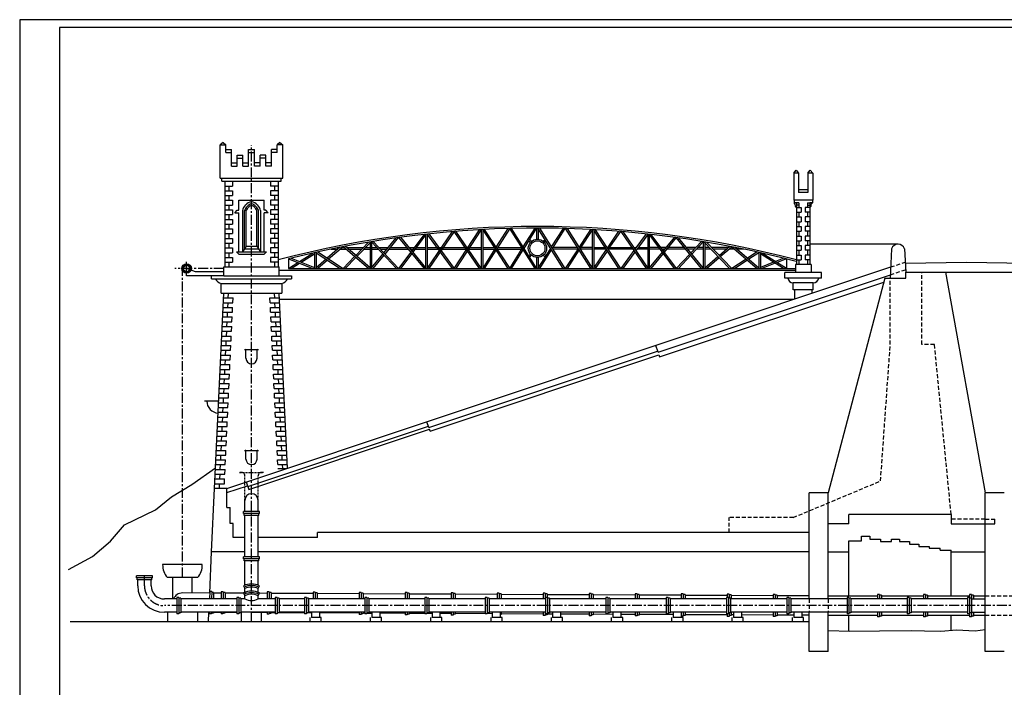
# Paper-space layout 'Ansicht 3' of a CAD drawing. Extents: x 1 to 126713, y 1 to 84101.
# Tile 2 of 3: x 1 to 62063, y 42051 to 84101. Entities that reach past the tile are written whole.
import ezdxf

# ---------------------------------------------------------------- set-up
doc = ezdxf.new("R2010")
doc.units = 0
doc.header["$LTSCALE"] = 500
for name, pattern in [('MITTE', [2, 1.25, -0.25, 0.25, -0.25]), ('VERDECKT', [0.375, 0.25, -0.125]), ('VERDECKTX2', [0.75, 0.5, -0.25])]:
    doc.linetypes.add(name, pattern=pattern)
for name, color, linetype in [('MI25', 7, 'MITTE'), ('RAHMENA', 7, 'CONTINUOUS'), ('RAHMENI', 4, 'CONTINUOUS'), ('VE25', 7, 'VERDECKTX2'), ('VE25K', 8, 'VERDECKT'), ('VE50', 1, 'VERDECKTX2'), ('VO25', 7, 'CONTINUOUS'), ('VO35', 2, 'CONTINUOUS'), ('VO50', 1, 'CONTINUOUS')]:
    doc.layers.add(name, color=color, linetype=linetype)

psp = doc.layouts.new('Ansicht 3')

# ---------------------------------------------------------------- linework, layer by layer
at = {"layer": 'MI25'}
for p, q in [((14613, 46176), (14613, 76193)), ((12873, 68426), (9787, 68426)), ((10263, 48976), (10263, 68276)), ((10523, 68426), (10523, 68840)), ((48838, 67076), (48838, 66501)), ((49938, 67076), (49938, 66868)), ((7863, 48452), (7863, 49076)), ((112221, 47195), (9120, 47195)), ((18413, 46456), (18413, 46776)), ((18913, 46456), (18913, 46776)), ((22213, 46456), (22213, 46776)), ((22713, 46456), (22713, 46776)), ((26013, 46456), (26013, 46776)), ((26513, 46456), (26513, 46776)), ((29813, 46456), (29813, 46776)), ((30313, 46456), (30313, 46776)), ((33613, 46456), (33613, 46776)), ((34113, 46456), (34113, 46776)), ((37413, 46456), (37413, 46776)), ((37913, 46456), (37913, 46776)), ((41213, 46456), (41213, 46776)), ((41713, 46456), (41713, 46776)), ((45013, 46456), (45013, 46776)), ((45513, 46456), (45513, 46776)), ((48813, 46456), (48813, 46776)), ((49313, 46456), (49313, 46776)), ((18313, 46176), (18313, 46456)), ((19013, 46456), (18313, 46456)), ((19013, 46176), (19013, 46456)), ((22813, 46456), (22113, 46456)), ((22113, 46176), (22113, 46456)), ((22813, 46176), (22813, 46456)), ((26613, 46456), (25913, 46456)), ((25913, 46176), (25913, 46456)), ((26613, 46176), (26613, 46456)), ((29713, 46176), (29713, 46456)), ((30413, 46456), (29713, 46456)), ((30413, 46176), (30413, 46456)), ((34213, 46456), (33513, 46456)), ((33513, 46176), (33513, 46456)), ((34213, 46176), (34213, 46456)), ((37313, 46176), (37313, 46456)), ((38013, 46456), (37313, 46456)), ((38013, 46176), (38013, 46456)), ((41813, 46456), (41113, 46456)), ((41113, 46176), (41113, 46456)), ((41813, 46176), (41813, 46456)), ((45613, 46456), (44913, 46456)), ((44913, 46176), (44913, 46456)), ((45613, 46176), (45613, 46456)), ((49413, 46456), (48713, 46456)), ((48713, 46176), (48713, 46456)), ((49413, 46176), (49413, 46456))]:
    psp.add_line(p, q, dxfattribs=at)
psp.add_arc((9120, 48452), 1257, 180, 270, dxfattribs=at)
at = {"layer": 'RAHMENA'}
for p, q in [((126713, 84101), (1, 84101)), ((1, 84101), (1, 1))]:
    psp.add_line(p, q, dxfattribs=at)
at = {"layer": 'RAHMENI'}
for p, q in [((126213, 83601), (2501, 83601)), ((2501, 83601), (2501, 501))]:
    psp.add_line(p, q, dxfattribs=at)
at = {"layer": 'VE25'}
for p, q in [((54886, 68036), (55841, 68354)), ((54909, 68525), (55813, 68826)), ((54876, 63645), (54876, 67820)), ((56863, 63645), (56863, 68195)), ((54263, 55045), (54876, 63645)), ((57663, 63645), (56863, 63645)), ((58713, 52945), (57663, 63645)), ((48763, 52745), (54263, 55045)), ((48763, 52745), (44713, 52745)), ((44713, 51795), (44713, 52745)), ((60863, 52645), (58713, 52645)), ((60863, 47805), (89221, 47805)), ((49763, 47614), (49763, 46776)), ((50963, 47614), (50963, 46776)), ((60863, 46586), (89221, 46586))]:
    psp.add_line(p, q, dxfattribs=at)
at = {"layer": 'VE25K'}
for p, q in [((13994, 55576), (13863, 55576)), ((13863, 55576), (15363, 55576)), ((14194, 53826), (14194, 55376)), ((15032, 53826), (15032, 55376)), ((15363, 55576), (15232, 55576))]:
    psp.add_line(p, q, dxfattribs=at)
for centre, start, end in [((13994, 55376), 0, 90), ((15232, 55376), 90, 180)]:
    psp.add_arc(centre, 200, start, end, dxfattribs=at)
at = {"layer": 'VE50'}
psp.add_line((60863, 52645), (61463, 52645), dxfattribs=at)
at = {"layer": 'VO25'}
for p, q in [((12818, 76376), (12638, 76226)), ((12818, 76376), (12997, 76226)), ((16408, 76376), (16229, 76226)), ((16408, 76376), (16588, 76226)), ((12638, 76226), (12997, 76226)), ((12638, 74126), (12638, 76226)), ((12997, 75726), (12997, 76226)), ((12997, 75926), (13356, 75926)), ((12997, 75726), (13356, 75726)), ((13356, 74876), (13356, 75926)), ((14433, 75926), (14793, 75926)), ((14433, 74876), (14433, 75926)), ((14433, 75726), (14793, 75726)), ((14793, 74876), (14793, 75926)), ((16229, 75926), (15870, 75926)), ((15870, 74876), (15870, 75926)), ((16229, 75726), (15870, 75726)), ((16229, 75726), (16229, 76226)), ((16588, 76226), (16229, 76226)), ((16588, 74126), (16588, 76226)), ((13715, 74876), (13715, 75576)), ((13715, 75576), (14074, 75576)), ((13715, 75376), (14074, 75376)), ((14074, 74876), (14074, 75576)), ((15511, 75576), (15152, 75576)), ((15152, 74876), (15152, 75576)), ((15511, 75376), (15152, 75376)), ((15511, 74876), (15511, 75576)), ((13356, 75076), (13715, 75076)), ((13356, 74876), (13715, 74876)), ((14074, 75076), (14433, 75076)), ((14074, 74876), (14433, 74876)), ((15152, 75076), (14793, 75076)), ((15152, 74876), (14793, 74876)), ((15870, 75076), (15511, 75076)), ((15870, 74876), (15511, 74876)), ((48788, 74426), (48941, 74626)), ((48941, 74626), (49093, 74426)), ((49683, 74426), (49836, 74626)), ((49836, 74626), (49988, 74426)), ((12638, 74126), (16588, 74126)), ((12738, 73926), (12738, 74126)), ((12738, 73926), (16488, 73926)), ((12924, 73926), (12924, 68526)), ((13424, 73926), (13424, 73626)), ((15802, 73926), (15802, 73626)), ((16302, 73926), (16302, 68526)), ((16488, 73926), (16488, 74126)), ((48788, 74426), (48788, 72726)), ((49093, 74426), (48788, 74426)), ((49093, 74426), (49093, 73226)), ((49988, 74426), (49683, 74426)), ((49683, 74426), (49683, 73226)), ((49988, 74426), (49988, 72726)), ((12924, 73626), (13424, 73626)), ((12924, 73326), (13424, 73326)), ((13174, 73626), (13174, 73326)), ((13424, 73326), (13424, 73026)), ((16302, 73626), (15802, 73626)), ((16302, 73326), (15802, 73326)), ((15802, 73326), (15802, 73026)), ((16052, 73626), (16052, 73326)), ((49683, 73376), (49093, 73376)), ((12924, 73026), (13424, 73026)), ((12924, 73026), (13424, 73026)), ((12924, 72726), (13424, 72726)), ((13174, 73026), (13174, 72726)), ((13424, 72726), (13424, 72426)), ((13813, 72726), (15413, 72726)), ((13813, 72101), (13813, 72726)), ((15413, 72101), (15413, 72726)), ((16302, 73026), (15802, 73026)), ((16302, 73026), (15802, 73026)), ((16302, 72726), (15802, 72726)), ((15802, 72726), (15802, 72426)), ((16052, 73026), (16052, 72726)), ((49988, 72726), (48788, 72726)), ((48813, 72726), (48813, 72576)), ((49683, 73226), (49093, 73226)), ((49963, 72726), (49963, 72576)), ((12924, 72426), (13424, 72426)), ((12924, 72126), (13424, 72126)), ((13174, 72426), (13174, 72126)), ((13424, 72126), (13424, 71826)), ((13563, 71926), (13713, 72101)), ((13713, 72101), (13813, 72101)), ((14038, 72076), (14038, 69476)), ((14174, 69676), (14174, 72076)), ((14276, 69826), (14276, 72076)), ((14951, 69826), (14951, 72076)), ((15052, 69676), (15052, 72076)), ((15188, 72076), (15188, 69476)), ((15513, 72101), (15413, 72101)), ((15663, 71926), (15513, 72101)), ((16302, 72426), (15802, 72426)), ((16302, 72126), (15802, 72126)), ((15802, 72126), (15802, 71826)), ((16052, 72426), (16052, 72126)), ((48969, 72576), (48813, 72576)), ((48885, 72483), (48813, 72576)), ((48899, 72359), (48885, 72483)), ((48969, 72276), (48899, 72359)), ((48969, 72576), (48969, 68676)), ((49119, 72576), (48969, 72576)), ((49119, 72426), (48969, 72426)), ((48969, 72276), (49269, 72276)), ((49119, 72576), (49119, 72276)), ((49269, 72276), (49269, 71976)), ((49807, 72276), (49507, 72276)), ((49507, 72276), (49507, 71976)), ((49657, 72576), (49657, 72276)), ((49657, 72576), (49807, 72576)), ((49657, 72426), (49807, 72426)), ((49807, 72576), (49807, 68676)), ((49963, 72576), (49807, 72576)), ((49810, 72276), (49880, 72359)), ((49880, 72359), (49894, 72483)), ((49894, 72483), (49966, 72576)), ((12924, 71826), (13424, 71826)), ((12924, 71526), (13424, 71526)), ((13174, 71826), (13174, 71526)), ((13424, 71526), (13424, 71226)), ((13563, 71926), (13813, 71926)), ((13813, 69476), (13813, 71926)), ((15413, 69476), (15413, 71926)), ((15663, 71926), (15413, 71926)), ((16302, 71826), (15802, 71826)), ((16302, 71526), (15802, 71526)), ((15802, 71526), (15802, 71226)), ((16052, 71826), (16052, 71526)), ((48969, 71976), (49269, 71976)), ((48969, 71676), (49269, 71676)), ((48969, 71376), (49269, 71376)), ((49119, 71976), (49119, 71676)), ((49119, 71376), (49119, 71076)), ((49269, 71676), (49269, 71376)), ((49807, 71976), (49507, 71976)), ((49507, 71676), (49507, 71376)), ((49807, 71676), (49507, 71676)), ((49807, 71376), (49507, 71376)), ((49657, 71976), (49657, 71676)), ((49657, 71376), (49657, 71076)), ((12924, 71226), (13424, 71226)), ((12924, 70926), (13424, 70926)), ((13174, 71226), (13174, 70926)), ((13424, 70926), (13424, 70626)), ((16302, 71226), (15802, 71226)), ((16302, 70926), (15802, 70926)), ((15802, 70926), (15802, 70626)), ((16052, 71226), (16052, 70926)), ((27257, 70751), (25686, 68457)), ((27386, 70762), (25786, 68426)), ((27386, 68426), (28986, 70873)), ((28986, 68426), (27386, 70762)), ((29086, 68457), (27500, 70771)), ((27505, 68426), (29086, 70843)), ((29086, 70878), (29086, 68426)), ((29186, 70884), (29186, 68426)), ((29186, 70859), (30766, 68426)), ((29286, 70889), (30886, 68426)), ((30765, 70949), (30015, 69765)), ((30886, 70952), (30075, 69673)), ((32486, 68426), (30886, 70952)), ((32586, 68455), (31002, 70955)), ((31741, 69789), (32486, 70976)), ((31800, 69695), (32586, 70947)), ((32586, 70976), (32586, 70274)), ((34267, 68426), (32667, 70976)), ((32686, 70976), (32686, 70274)), ((34386, 68426), (32786, 70976)), ((33530, 69789), (34269, 70955)), ((33589, 69695), (34386, 70952)), ((34386, 70952), (35986, 68426)), ((34506, 70949), (36086, 68455)), ((35986, 70889), (35256, 69765)), ((36086, 70859), (35314, 69673)), ((36086, 70884), (36086, 68426)), ((36086, 70884), (36086, 68426)), ((36186, 70878), (36186, 68426)), ((36186, 70878), (36186, 68426)), ((37766, 68426), (36186, 70843)), ((37886, 68426), (36286, 70873)), ((37045, 69712), (37771, 70771)), ((37104, 69621), (37886, 70762)), ((37886, 70762), (39486, 68426)), ((38014, 70751), (39586, 68457)), ((48969, 71076), (49269, 71076)), ((48969, 70776), (49269, 70776)), ((49119, 70776), (49119, 70476)), ((49269, 71076), (49269, 70776)), ((49807, 71076), (49507, 71076)), ((49507, 71076), (49507, 70776)), ((49807, 70776), (49507, 70776)), ((49657, 70776), (49657, 70476)), ((12924, 70626), (13424, 70626)), ((12924, 70326), (13424, 70326)), ((13174, 70626), (13174, 70326)), ((13424, 70326), (13424, 70026)), ((16302, 70626), (15802, 70626)), ((16302, 70326), (15802, 70326)), ((15802, 70326), (15802, 70026)), ((16052, 70626), (16052, 70326)), ((23886, 68426), (22286, 70140)), ((22964, 69413), (23740, 70359)), ((23033, 69339), (23886, 70380)), ((23886, 70380), (25486, 68426)), ((24002, 70395), (25586, 68462)), ((25486, 70578), (24708, 69533)), ((25586, 70545), (24774, 69453)), ((25586, 70589), (25586, 68426)), ((25686, 70600), (25686, 68426)), ((25686, 70578), (27262, 68426)), ((25786, 70611), (27386, 68426)), ((32195, 70071), (32097, 70169)), ((32266, 70142), (32152, 70256)), ((33005, 70142), (33119, 70256)), ((33076, 70071), (33174, 70169)), ((39486, 70611), (38775, 69641)), ((39586, 70578), (38835, 69553)), ((39586, 70600), (39586, 68426)), ((39586, 70600), (39586, 68426)), ((39650, 70593), (41261, 68426)), ((39686, 70589), (39686, 68426)), ((39686, 70589), (39686, 68426)), ((39786, 70578), (41386, 68426)), ((41269, 70395), (40563, 69533)), ((41386, 70380), (40624, 69450)), ((42986, 68426), (41386, 70380)), ((43086, 68462), (41531, 70359)), ((42307, 69413), (42986, 70140)), ((48969, 70476), (49269, 70476)), ((48969, 70176), (49269, 70176)), ((49119, 70176), (49119, 69876)), ((49269, 70476), (49269, 70176)), ((49807, 70476), (49507, 70476)), ((49507, 70476), (49507, 70176)), ((49807, 70176), (49507, 70176)), ((49657, 70176), (49657, 69876)), ((12924, 70026), (13424, 70026)), ((12924, 69726), (13424, 69726)), ((13174, 70026), (13174, 69726)), ((13424, 69726), (13424, 69426)), ((14276, 69826), (14038, 69476)), ((14174, 69676), (15052, 69676)), ((14276, 69826), (14951, 69826)), ((14951, 69826), (15188, 69476)), ((16302, 70026), (15802, 70026)), ((16302, 69726), (15802, 69726)), ((15802, 69726), (15802, 69426)), ((16052, 70026), (16052, 69726)), ((20187, 69763), (19389, 69077)), ((20386, 69802), (19476, 69020)), ((19632, 69651), (20057, 69651)), ((20127, 69751), (20173, 69751)), ((20210, 69651), (20561, 69651)), ((20327, 69751), (20444, 69751)), ((21986, 68426), (20386, 69802)), ((22086, 68472), (20511, 69826)), ((20598, 69751), (21659, 69751)), ((20714, 69651), (21563, 69651)), ((21179, 69251), (21986, 70090)), ((21255, 69186), (22086, 70050)), ((21702, 69651), (22086, 69651)), ((21798, 69751), (22086, 69751)), ((22086, 70107), (22086, 68426)), ((22186, 70124), (22186, 68426)), ((23749, 68426), (22186, 70100)), ((22186, 69751), (22512, 69751)), ((22186, 69651), (22605, 69651)), ((22648, 69751), (23242, 69751)), ((22742, 69651), (23160, 69651)), ((23289, 69651), (24482, 69651)), ((23371, 69751), (24400, 69751)), ((24530, 69751), (24871, 69751)), ((24611, 69651), (24796, 69651)), ((24921, 69651), (25586, 69651)), ((24995, 69751), (25586, 69751)), ((25686, 69751), (29086, 69751)), ((25686, 69651), (29086, 69651)), ((29186, 69751), (29905, 69751)), ((29957, 69673), (29186, 68455)), ((29186, 69651), (29943, 69651)), ((30016, 69580), (29286, 68426)), ((30090, 69651), (31654, 69651)), ((30125, 69751), (31646, 69751)), ((30886, 68426), (31682, 69695)), ((31004, 68426), (31741, 69601)), ((32686, 68455), (33471, 69695)), ((32786, 68426), (33530, 69601)), ((35181, 69651), (33617, 69651)), ((35146, 69751), (33625, 69751)), ((35196, 69673), (34386, 68426)), ((35255, 69580), (34505, 68426)), ((36086, 69651), (35328, 69651)), ((36086, 69751), (35366, 69751)), ((36186, 69751), (36900, 69751)), ((36965, 69651), (36186, 69651)), ((36186, 68457), (36984, 69622)), ((36286, 68426), (37043, 69532)), ((37019, 69751), (37072, 69751)), ((38646, 69651), (37125, 69651)), ((37193, 69751), (38578, 69751)), ((38712, 69555), (37886, 68426)), ((38699, 69751), (38856, 69751)), ((38783, 69651), (38768, 69651)), ((39586, 69651), (38906, 69651)), ((38980, 69751), (39586, 69751)), ((40276, 69751), (39686, 69751)), ((40350, 69651), (39686, 69651)), ((40742, 69751), (40401, 69751)), ((40660, 69651), (40475, 69651)), ((41982, 69651), (40789, 69651)), ((41900, 69751), (40871, 69751)), ((42623, 69751), (42030, 69751)), ((42529, 69651), (42111, 69651)), ((42371, 69335), (43086, 70100)), ((43086, 69651), (42666, 69651)), ((43086, 69751), (42759, 69751)), ((43086, 70124), (43086, 68426)), ((43086, 70124), (43086, 68426)), ((44747, 68426), (43120, 70118)), ((43186, 70107), (43186, 68426)), ((43186, 70107), (43186, 68426)), ((43473, 69751), (43186, 69751)), ((43569, 69651), (43186, 69651)), ((44886, 68426), (43286, 70090)), ((44673, 69751), (43612, 69751)), ((44557, 69651), (43708, 69651)), ((44092, 69251), (44760, 69826)), ((44162, 69179), (44886, 69802)), ((45061, 69651), (44710, 69651)), ((44944, 69751), (44827, 69751)), ((44886, 69802), (46486, 68426)), ((45084, 69763), (46586, 68472)), ((45144, 69751), (45098, 69751)), ((45639, 69651), (45214, 69651)), ((48969, 69876), (49269, 69876)), ((48969, 69576), (49269, 69576)), ((49119, 69576), (49119, 69276)), ((49269, 69876), (49269, 69576)), ((49807, 69876), (49507, 69876)), ((49507, 69876), (49507, 69576)), ((49807, 69576), (49507, 69576)), ((49657, 69576), (49657, 69276)), ((55363, 69970), (49807, 69970)), ((54963, 69670), (54876, 67820)), ((55763, 69670), (55851, 68195)), ((12924, 69426), (13424, 69426)), ((12924, 69126), (13424, 69126)), ((13174, 69426), (13174, 69126)), ((13424, 69126), (13424, 68826)), ((13663, 69476), (15563, 69476)), ((13663, 69476), (13813, 69326)), ((13813, 69326), (15413, 69326)), ((15413, 69326), (15563, 69476)), ((16302, 69426), (15802, 69426)), ((16302, 69126), (15802, 69126)), ((15802, 69126), (15802, 68826)), ((16052, 69426), (16052, 69126)), ((16936, 69035), (16936, 68426)), ((16936, 69035), (18486, 68426)), ((17103, 69077), (18586, 68494)), ((17635, 68868), (18486, 69404)), ((17751, 68822), (18586, 69349)), ((18586, 69427), (18586, 68426)), ((18686, 69449), (18686, 68426)), ((18686, 69417), (20203, 68426)), ((19310, 69009), (18686, 68472)), ((18786, 69471), (20386, 68426)), ((19397, 68952), (18786, 68426)), ((20386, 68426), (21110, 69179)), ((20524, 68426), (21185, 69114)), ((22186, 68462), (22900, 69335)), ((22286, 68426), (22969, 69261)), ((24647, 69450), (23886, 68426)), ((24712, 69370), (24010, 68426)), ((32094, 69231), (32195, 69331)), ((32149, 69144), (32266, 69261)), ((32586, 69128), (32586, 68426)), ((32686, 69128), (32686, 68426)), ((33122, 69144), (33005, 69261)), ((33177, 69231), (33076, 69331)), ((38772, 69468), (38009, 68426)), ((40497, 69453), (39686, 68462)), ((40559, 69370), (39786, 68426)), ((41386, 68426), (42238, 69339)), ((41522, 68426), (42302, 69261)), ((43186, 68472), (44016, 69186)), ((43286, 68426), (44086, 69114)), ((45795, 69020), (44886, 68426)), ((45874, 68952), (45068, 68426)), ((46486, 69471), (45882, 69077)), ((46586, 69417), (45961, 69009)), ((46586, 69449), (46586, 68426)), ((46586, 69449), (46586, 68426)), ((46686, 69427), (46686, 68426)), ((46686, 69427), (46686, 68426)), ((48148, 68426), (46686, 69349)), ((48336, 68426), (46786, 69404)), ((48168, 69077), (47636, 68868)), ((48336, 69035), (47741, 68801)), ((48336, 69035), (48336, 68426)), ((48969, 69276), (49269, 69276)), ((48969, 68976), (49269, 68976)), ((49119, 68976), (49119, 68676)), ((49269, 69276), (49269, 68976)), ((49807, 69276), (49507, 69276)), ((49507, 69276), (49507, 68976)), ((49807, 68976), (49507, 68976)), ((49657, 68976), (49657, 68676)), ((12873, 68526), (16353, 68526)), ((12873, 67976), (12873, 68526)), ((12924, 68826), (13424, 68826)), ((13063, 54576), (54909, 68525)), ((13174, 68826), (13174, 68526)), ((16302, 68826), (15802, 68826)), ((16052, 68826), (16052, 68526)), ((16353, 67976), (16353, 68526)), ((16353, 68326), (48893, 68326)), ((16936, 68426), (17530, 68801)), ((16936, 68426), (48893, 68426)), ((17123, 68426), (17646, 68756)), ((47520, 68822), (46686, 68494)), ((47625, 68756), (46786, 68426)), ((48893, 68676), (48893, 68176)), ((49884, 68676), (48893, 68676)), ((49884, 68676), (49884, 68176)), ((59707, 68800), (55818, 68749)), ((63509, 68749), (59707, 68800)), ((12099, 67776), (12099, 67976)), ((12099, 67776), (17128, 67776)), ((12873, 67976), (17128, 67976)), ((17128, 67976), (17128, 67776)), ((40237, 63153), (54886, 68036)), ((48238, 67826), (48238, 68176)), ((50538, 68176), (48238, 68176)), ((50538, 67826), (48238, 67826)), ((50538, 67826), (50538, 68176)), ((54526, 67820), (50963, 54295)), ((54526, 67820), (55851, 67820)), ((55851, 68195), (63452, 68195)), ((55851, 67820), (55851, 68195)), ((58351, 68195), (60863, 54295)), ((12708, 67476), (16518, 67476)), ((12708, 66876), (12708, 67476)), ((16518, 67476), (16518, 66876)), ((40331, 62868), (54462, 67578)), ((48763, 67076), (48763, 67526)), ((50013, 67526), (48763, 67526)), ((50013, 67076), (48763, 67076)), ((50013, 67076), (50013, 67526)), ((12286, 54576), (12863, 66876)), ((12708, 66876), (16518, 66876)), ((12849, 66576), (13450, 66576)), ((13149, 66576), (13163, 66862)), ((13436, 66276), (13450, 66576)), ((15776, 66576), (16377, 66576)), ((15790, 66276), (15776, 66576)), ((16077, 66576), (16063, 66862)), ((16880, 55849), (16363, 66876)), ((48763, 66476), (16382, 66476)), ((12821, 65976), (13421, 65976)), ((12835, 66276), (13436, 66276)), ((13121, 65976), (13135, 66276)), ((13407, 65676), (13421, 65976)), ((15790, 66276), (16391, 66276)), ((15805, 65976), (16405, 65976)), ((15819, 65676), (15805, 65976)), ((16105, 65976), (16091, 66276)), ((12793, 65376), (13393, 65376)), ((12807, 65676), (13407, 65676)), ((13093, 65376), (13107, 65676)), ((13379, 65076), (13393, 65376)), ((15819, 65676), (16419, 65676)), ((15833, 65376), (16433, 65376)), ((15847, 65076), (15833, 65376)), ((16133, 65376), (16119, 65676)), ((12765, 64776), (13365, 64776)), ((12779, 65076), (13379, 65076)), ((13065, 64776), (13079, 65076)), ((13351, 64476), (13365, 64776)), ((15847, 65076), (16447, 65076)), ((15861, 64776), (16462, 64776)), ((15875, 64476), (15861, 64776)), ((16161, 64776), (16147, 65076)), ((12736, 64176), (13337, 64176)), ((12750, 64476), (13351, 64476)), ((13037, 64176), (13051, 64476)), ((13323, 63876), (13337, 64176)), ((15875, 64476), (16476, 64476)), ((15889, 64176), (16490, 64176)), ((15903, 63876), (15889, 64176)), ((16189, 64176), (16175, 64476)), ((12708, 63576), (13309, 63576)), ((12722, 63876), (13323, 63876)), ((13009, 63576), (13023, 63876)), ((13295, 63276), (13309, 63576)), ((14163, 63326), (15063, 63326)), ((14163, 63326), (14213, 63326)), ((15013, 63326), (15063, 63326)), ((15903, 63876), (16504, 63876)), ((15917, 63576), (16518, 63576)), ((15931, 63276), (15917, 63576)), ((16217, 63576), (16203, 63876)), ((40237, 63153), (40092, 63586)), ((12680, 62976), (13281, 62976)), ((12694, 63276), (13295, 63276)), ((12980, 62976), (12994, 63276)), ((13267, 62676), (13281, 62976)), ((14263, 62776), (14263, 63276)), ((14963, 62776), (14963, 63276)), ((15931, 63276), (16532, 63276)), ((15945, 62976), (16546, 62976)), ((15959, 62676), (15945, 62976)), ((16246, 62976), (16232, 63276)), ((25793, 58418), (40212, 63225)), ((25872, 58181), (40292, 62987)), ((40292, 62987), (40331, 62868)), ((12638, 62076), (13239, 62076)), ((12652, 62376), (13253, 62376)), ((12666, 62676), (13267, 62676)), ((12924, 61776), (12938, 62076)), ((12952, 62376), (12966, 62676)), ((13239, 62076), (13253, 62376)), ((15959, 62676), (16518, 62676)), ((15973, 62376), (16574, 62376)), ((15987, 62076), (15973, 62376)), ((15987, 62076), (16588, 62076)), ((16274, 62376), (16260, 62676)), ((16302, 61776), (16288, 62076)), ((12610, 61476), (13210, 61476)), ((12624, 61776), (13224, 61776)), ((12896, 61176), (12910, 61476)), ((13210, 61476), (13224, 61776)), ((16002, 61776), (16602, 61776)), ((16016, 61476), (16002, 61776)), ((16016, 61476), (16616, 61476)), ((16330, 61176), (16316, 61476)), ((12582, 60876), (13182, 60876)), ((12596, 61176), (13196, 61176)), ((12868, 60576), (12882, 60876)), ((13182, 60876), (13196, 61176)), ((16030, 61176), (16630, 61176)), ((16044, 60876), (16030, 61176)), ((16044, 60876), (16644, 60876)), ((16358, 60576), (16344, 60876)), ((12553, 60276), (13154, 60276)), ((12568, 60576), (13168, 60576)), ((12840, 59976), (12854, 60276)), ((13154, 60276), (13168, 60576)), ((16058, 60576), (16658, 60576)), ((16072, 60276), (16058, 60576)), ((16072, 60276), (16673, 60276)), ((16386, 59976), (16372, 60276)), ((12544, 60076), (11644, 60076)), ((12525, 59676), (13126, 59676)), ((12539, 59976), (13140, 59976)), ((12812, 59376), (12826, 59676)), ((13126, 59676), (13140, 59976)), ((16086, 59976), (16687, 59976)), ((16100, 59676), (16086, 59976)), ((16100, 59676), (16701, 59676)), ((16414, 59376), (16400, 59676)), ((12497, 59076), (13098, 59076)), ((12511, 59376), (13112, 59376)), ((12783, 58776), (12798, 59076)), ((13098, 59076), (13112, 59376)), ((16114, 59376), (16715, 59376)), ((16128, 59076), (16114, 59376)), ((16128, 59076), (16729, 59076)), ((16443, 58776), (16429, 59076)), ((12469, 58476), (13070, 58476)), ((12483, 58776), (13084, 58776)), ((12755, 58176), (12769, 58476)), ((13070, 58476), (13084, 58776)), ((14384, 54695), (25769, 58490)), ((16142, 58776), (16743, 58776)), ((16156, 58476), (16142, 58776)), ((16156, 58476), (16757, 58476)), ((16471, 58176), (16457, 58476)), ((25793, 58418), (25672, 58779)), ((12441, 57876), (13042, 57876)), ((12455, 58176), (13056, 58176)), ((12727, 57576), (12741, 57876)), ((13042, 57876), (13056, 58176)), ((14448, 54505), (25832, 58300)), ((16170, 58176), (16771, 58176)), ((16184, 57876), (16170, 58176)), ((16184, 57876), (16785, 57876)), ((16499, 57576), (16485, 57876)), ((25872, 58181), (25832, 58300)), ((12413, 57276), (13013, 57276)), ((12427, 57576), (13027, 57576)), ((12699, 56976), (12713, 57276)), ((13013, 57276), (13027, 57576)), ((16199, 57576), (16799, 57576)), ((16213, 57276), (16199, 57576)), ((16213, 57276), (16813, 57276)), ((16527, 56976), (16513, 57276)), ((12385, 56676), (12985, 56676)), ((12399, 56976), (12999, 56976)), ((12671, 56376), (12685, 56676)), ((12985, 56676), (12999, 56976)), ((14163, 56976), (14213, 56976)), ((14163, 56976), (15063, 56976)), ((14263, 56426), (14263, 56926)), ((14963, 56426), (14963, 56926)), ((15013, 56976), (15063, 56976)), ((16227, 56976), (16827, 56976)), ((16241, 56676), (16227, 56976)), ((16241, 56676), (16841, 56676)), ((16555, 56376), (16541, 56676)), ((12356, 56076), (12957, 56076)), ((12371, 56376), (12971, 56376)), ((12643, 55776), (12657, 56076)), ((12957, 56076), (12971, 56376)), ((16269, 56076), (16255, 56376)), ((16255, 56376), (16855, 56376)), ((16269, 56076), (16870, 56076)), ((16581, 55826), (16569, 56076)), ((12328, 55476), (12929, 55476)), ((12342, 55776), (12943, 55776)), ((12615, 55176), (12629, 55476)), ((12929, 55476), (12943, 55776)), ((16281, 55826), (16812, 55826)), ((12300, 54876), (12901, 54876)), ((12314, 55176), (12915, 55176)), ((12586, 54562), (12601, 54876)), ((12901, 54876), (12915, 55176)), ((13064, 54313), (14367, 54747)), ((14384, 54695), (14288, 54984)), ((14384, 54695), (14448, 54505)), ((11977, 47987), (12099, 50576)), ((11971, 46768), (10260, 46776)), ((11892, 46176), (11920, 46776)), ((12691, 46764), (12221, 46767)), ((13988, 46758), (13948, 46758)), ((13988, 46176), (13988, 46776)), ((15238, 46176), (15238, 46776)), ((45013, 46609), (44840, 46609))]:
    psp.add_line(p, q, dxfattribs=at)
for centre, radius in [((32636, 69701), 575), ((32636, 69701), 475), ((10523, 68426), 300), ((10523, 68426), 250), ((10523, 68426), 200)]:
    psp.add_circle(centre, radius, dxfattribs=at)
for centre, radius, start, end in [((14685, 72069), 577, 97.13367, 141.37103), ((14541, 72069), 577, 38.62897, 82.86633), ((14789, 71891), 774, 135.86761, 166.13595), ((14848, 71843), 714, 135.86154, 160.92149), ((15027, 71698), 842, 136.8454, 153.27352), ((14685, 72069), 441, 99.34436, 142.18085), ((14685, 72069), 340, 102.18288, 143.06389), ((14541, 72069), 441, 37.81915, 80.65564), ((14541, 72069), 340, 36.93611, 77.81712), ((14199, 71698), 842, 26.72648, 43.1546), ((14378, 71843), 714, 19.07851, 44.13846), ((14437, 71891), 774, 13.86405, 44.13239), ((32636, 6506), 64570, 75.34733, 104.65267), ((32636, 6506), 64470, 75.34733, 104.09467), ((55363, 69553), 417, 16.2602, 163.7398), ((12833, 67991), 530, 203.9173, 256.39322), ((16393, 67991), 530, 283.60678, 336.0827), ((48761, 67878), 352, 188.4988, 270.29861), ((50015, 67878), 352, 269.70139, 351.5012), ((14213, 63276), 50, 360, 90), ((15013, 63276), 50, 90, 180), ((14613, 62776), 350, 180, 0), ((12544, 60076), 750, 180, 267.31469), ((14213, 56926), 50, 360, 90), ((15013, 56926), 50, 90, 180), ((14613, 56426), 350, 180, 0)]:
    psp.add_arc(centre, radius, start, end, dxfattribs=at)
at = {"layer": 'VO35'}
for p, q in [((10523, 67976), (10523, 68426)), ((11073, 68226), (10523, 68426)), ((12873, 67976), (10523, 67976)), ((12873, 68226), (11073, 68226)), ((14194, 53126), (14194, 53826)), ((15032, 53126), (15032, 53826)), ((15122, 53126), (14104, 53126)), ((14104, 53001), (14104, 53126)), ((15122, 53001), (14104, 53001)), ((15077, 53001), (14149, 53001)), ((14149, 52876), (14149, 53001)), ((15077, 52876), (14149, 52876)), ((14194, 50276), (14194, 52876)), ((15032, 50276), (15032, 52876)), ((15077, 52876), (15077, 53001)), ((15122, 53001), (15122, 53126)), ((15122, 50276), (14104, 50276)), ((14104, 50151), (14104, 50276)), ((15122, 50151), (15122, 50276)), ((11513, 49776), (9013, 49776)), ((15122, 50151), (14104, 50151)), ((15077, 50151), (14149, 50151)), ((14149, 50026), (14149, 50151)), ((15077, 50026), (14149, 50026)), ((14194, 48483), (14194, 50026)), ((15032, 48483), (15032, 50026)), ((15077, 50026), (15077, 50151)), ((8372, 49076), (7354, 49076)), ((7354, 48951), (7354, 49076)), ((8372, 48951), (8372, 49076)), ((8372, 48951), (7354, 48951)), ((8327, 48951), (7399, 48951)), ((7399, 48826), (7399, 48951)), ((8327, 48826), (7399, 48826)), ((7444, 48452), (7444, 48826)), ((8282, 48452), (8282, 48826)), ((8327, 48826), (8327, 48951)), ((11213, 48976), (9313, 48976)), ((9654, 47614), (9654, 48976)), ((10873, 47992), (10873, 48976)), ((14104, 48443), (14194, 48264)), ((15032, 48264), (15122, 48443)), ((11977, 47987), (10263, 47995)), ((11977, 48077), (11975, 47614)), ((12102, 48077), (11977, 48077)), ((12102, 48077), (12100, 47614)), ((12227, 48031), (12102, 48031)), ((12227, 48031), (12225, 47614)), ((12697, 47983), (12227, 47986)), ((12697, 48074), (12695, 47614)), ((12822, 48073), (12697, 48074)), ((12822, 48073), (12820, 47614)), ((12947, 48027), (12822, 48028)), ((12947, 48027), (12945, 47614)), ((13416, 47980), (12946, 47982)), ((14112, 47977), (12947, 47982)), ((14104, 47993), (14194, 47814)), ((14194, 48033), (14194, 48264)), ((14194, 47614), (14194, 47814)), ((15032, 48033), (15032, 48264)), ((15032, 47814), (15122, 47993)), ((15032, 47614), (15032, 47814)), ((15597, 47969), (15112, 47972)), ((15597, 48060), (15595, 47614)), ((15722, 48059), (15597, 48060)), ((15722, 48059), (15720, 47614)), ((15847, 48013), (15722, 48014)), ((15847, 48013), (15845, 47614)), ((18496, 47955), (15847, 47968)), ((18497, 48046), (18495, 47614)), ((18622, 48045), (18497, 48046)), ((18622, 48045), (18620, 47614)), ((18747, 47999), (18622, 48000)), ((18747, 47999), (18745, 47614)), ((21396, 47941), (18746, 47954)), ((21397, 48032), (21395, 47614)), ((21522, 48031), (21397, 48032)), ((21522, 48031), (21520, 47614)), ((21647, 47985), (21522, 47986)), ((21647, 47985), (21645, 47614)), ((24296, 47927), (21646, 47940)), ((24297, 48018), (24295, 47614)), ((24422, 48017), (24297, 48018)), ((24422, 48017), (24420, 47614)), ((24547, 47971), (24422, 47972)), ((24547, 47971), (24545, 47614)), ((27196, 47913), (24546, 47926)), ((27197, 48004), (27195, 47614)), ((27322, 48003), (27197, 48004)), ((27322, 48003), (27320, 47614)), ((27446, 47957), (27321, 47958)), ((27446, 47957), (27445, 47614)), ((30096, 47899), (27446, 47912)), ((30097, 47990), (30095, 47614)), ((30222, 47989), (30097, 47990)), ((30222, 47989), (30220, 47614)), ((30346, 47943), (30221, 47944)), ((30346, 47943), (30345, 47614)), ((32996, 47885), (30346, 47898)), ((32997, 47976), (32995, 47614)), ((33122, 47975), (32997, 47976)), ((33122, 47975), (33120, 47614)), ((33246, 47929), (33121, 47930)), ((33246, 47929), (33245, 47704)), ((35896, 47872), (33246, 47884)), ((35897, 47962), (35895, 47614)), ((36022, 47961), (35897, 47962)), ((36022, 47961), (36020, 47614)), ((36146, 47915), (36021, 47916)), ((36146, 47915), (36145, 47614)), ((38796, 47858), (36146, 47870)), ((38796, 47948), (38795, 47614)), ((38921, 47947), (38796, 47948)), ((38921, 47947), (38920, 47614)), ((39046, 47901), (38921, 47902)), ((39046, 47901), (39045, 47614)), ((41696, 47844), (39046, 47856)), ((41696, 47934), (41695, 47614)), ((41821, 47933), (41696, 47934)), ((41821, 47933), (41820, 47614)), ((41946, 47887), (41821, 47888)), ((41946, 47887), (41945, 47614)), ((44596, 47830), (41946, 47842)), ((44596, 47920), (44595, 47704)), ((44721, 47919), (44596, 47920)), ((44721, 47919), (44720, 47659)), ((44846, 47873), (44721, 47874)), ((44846, 47873), (44845, 47614)), ((47496, 47816), (44846, 47828)), ((47496, 47906), (47495, 47614)), ((47621, 47905), (47496, 47906)), ((47621, 47905), (47620, 47614)), ((47746, 47860), (47621, 47860)), ((47746, 47860), (47745, 47614)), ((49763, 47805), (47746, 47814)), ((50963, 47805), (54063, 47805)), ((54063, 47895), (54063, 47614)), ((54188, 47895), (54063, 47895)), ((54188, 47895), (54188, 47614)), ((54188, 47850), (54188, 47614)), ((54313, 47850), (54188, 47850)), ((54313, 47850), (54313, 47614)), ((54313, 47805), (56963, 47805)), ((56963, 47895), (56963, 47614)), ((57088, 47895), (56963, 47895)), ((57088, 47895), (57088, 47614)), ((57088, 47850), (57088, 47614)), ((57213, 47850), (57088, 47850)), ((57213, 47850), (57213, 47614)), ((57213, 47805), (59863, 47805)), ((59863, 47895), (59863, 47704)), ((59988, 47895), (59863, 47895)), ((59988, 47895), (59988, 47659)), ((59988, 47850), (59988, 47659)), ((60113, 47850), (59988, 47850)), ((60113, 47850), (60113, 47614)), ((60113, 47805), (60863, 47805)), ((9898, 47614), (9120, 47614)), ((9898, 47704), (9898, 46686)), ((10023, 47704), (9898, 47704)), ((10023, 47704), (10023, 46686)), ((10148, 47659), (10023, 47659)), ((10023, 47659), (10023, 46731)), ((10148, 47659), (10148, 46731)), ((13698, 47614), (10148, 47614)), ((13698, 47704), (13698, 46686)), ((13823, 47704), (13698, 47704)), ((13823, 47704), (13823, 46686)), ((13823, 47659), (13823, 46731)), ((13948, 47659), (13823, 47659)), ((13948, 47659), (13948, 46731)), ((14194, 47614), (13948, 47614)), ((16098, 47614), (15032, 47614)), ((16223, 47704), (16098, 47704)), ((16098, 47704), (16098, 46686)), ((16223, 47704), (16223, 46686)), ((16348, 47659), (16223, 47659)), ((16223, 47659), (16223, 46731)), ((16348, 47659), (16348, 46731)), ((17948, 47614), (16348, 47614)), ((17948, 47704), (17948, 46686)), ((18073, 47704), (17948, 47704)), ((18073, 47704), (18073, 46686)), ((18073, 47659), (18073, 46731)), ((18198, 47659), (18073, 47659)), ((18198, 47659), (18198, 46731)), ((21748, 47614), (18198, 47614)), ((21873, 47704), (21748, 47704)), ((21748, 47704), (21748, 46686)), ((21873, 47704), (21873, 46686)), ((21998, 47659), (21873, 47659)), ((21998, 47659), (21998, 46731)), ((25548, 47614), (21998, 47614)), ((25548, 47704), (25548, 46686)), ((25673, 47704), (25548, 47704)), ((25673, 47704), (25673, 46686)), ((25673, 47659), (25673, 46731)), ((25798, 47659), (25673, 47659)), ((25798, 47659), (25798, 46731)), ((29348, 47614), (25798, 47614)), ((29473, 47704), (29348, 47704)), ((29348, 47704), (29348, 46686)), ((29473, 47704), (29473, 46686)), ((29598, 47659), (29473, 47659)), ((29473, 47659), (29473, 46731)), ((29598, 47659), (29598, 46731)), ((33148, 47614), (29598, 47614)), ((33148, 47704), (33148, 46686)), ((33273, 47704), (33148, 47704)), ((33273, 47704), (33273, 46686)), ((33273, 47659), (33273, 46731)), ((33398, 47659), (33273, 47659)), ((33398, 47659), (33398, 46731)), ((36948, 47614), (33398, 47614)), ((37073, 47704), (36948, 47704)), ((36948, 47704), (36948, 46686)), ((37073, 47704), (37073, 46686)), ((37198, 47659), (37073, 47659)), ((37073, 47659), (37073, 46731)), ((37198, 47659), (37198, 46731)), ((40748, 47614), (37198, 47614)), ((40748, 47704), (40748, 46686)), ((40873, 47704), (40748, 47704)), ((40873, 47704), (40873, 46686)), ((40873, 47659), (40873, 46731)), ((40998, 47659), (40873, 47659)), ((40998, 47659), (40998, 46731)), ((44548, 47614), (40998, 47614)), ((44673, 47704), (44548, 47704)), ((44548, 47704), (44548, 46686)), ((44673, 47704), (44673, 46686)), ((44798, 47659), (44673, 47659)), ((44673, 47659), (44673, 46731)), ((44798, 47659), (44798, 46731)), ((48348, 47614), (44798, 47614)), ((48348, 47704), (48348, 46686)), ((48473, 47704), (48348, 47704)), ((48473, 47704), (48473, 46686)), ((48473, 47659), (48473, 46731)), ((48598, 47659), (48473, 47659)), ((48598, 47659), (48598, 46731)), ((52148, 47614), (48598, 47614)), ((52273, 47704), (52148, 47704)), ((52148, 47704), (52148, 46686)), ((52273, 47704), (52273, 46686)), ((52398, 47659), (52273, 47659)), ((52273, 47659), (52273, 46731)), ((52398, 47659), (52398, 46731)), ((55948, 47614), (52398, 47614)), ((55948, 47704), (55948, 46686)), ((56073, 47704), (55948, 47704)), ((56073, 47704), (56073, 46686)), ((56073, 47659), (56073, 46731)), ((56198, 47659), (56073, 47659)), ((56198, 47659), (56198, 46731)), ((59748, 47614), (56198, 47614)), ((59873, 47704), (59748, 47704)), ((59748, 47704), (59748, 46686)), ((59873, 47704), (59873, 46686)), ((59998, 47659), (59873, 47659)), ((59873, 47659), (59873, 46731)), ((59998, 47659), (59998, 46731)), ((59998, 47614), (60863, 47614)), ((9898, 46776), (9120, 46776)), ((9313, 46776), (9313, 46176)), ((10023, 46686), (9898, 46686)), ((10148, 46731), (10023, 46731)), ((13698, 46776), (10148, 46776)), ((11213, 46776), (11213, 46176)), ((11971, 46776), (11970, 46678)), ((12095, 46677), (11970, 46678)), ((12096, 46776), (12095, 46677)), ((12221, 46722), (12096, 46722)), ((12221, 46776), (12221, 46722)), ((12691, 46776), (12690, 46674)), ((12815, 46673), (12690, 46674)), ((12816, 46776), (12815, 46673)), ((12941, 46718), (12816, 46719)), ((12941, 46776), (12941, 46718)), ((13698, 46760), (12941, 46763)), ((13823, 46686), (13698, 46686)), ((13948, 46731), (13823, 46731)), ((16098, 46776), (13948, 46776)), ((15591, 46750), (14613, 46755)), ((15591, 46776), (15590, 46660)), ((15715, 46659), (15590, 46660)), ((15716, 46776), (15715, 46659)), ((15840, 46704), (15715, 46705)), ((15841, 46776), (15840, 46704)), ((16098, 46748), (15841, 46749)), ((16223, 46686), (16098, 46686)), ((16348, 46731), (16223, 46731)), ((17948, 46776), (16348, 46776)), ((17948, 46739), (16348, 46747)), ((18073, 46686), (17948, 46686)), ((18198, 46731), (18073, 46731)), ((21748, 46776), (18198, 46776)), ((18413, 46737), (18198, 46738)), ((21391, 46722), (18913, 46734)), ((21391, 46776), (21390, 46632)), ((21515, 46632), (21390, 46632)), ((21516, 46776), (21515, 46632)), ((21640, 46676), (21515, 46677)), ((21641, 46776), (21640, 46676)), ((21748, 46721), (21641, 46721)), ((21873, 46686), (21748, 46686)), ((21998, 46731), (21873, 46731)), ((21873, 46720), (22213, 46718)), ((25548, 46776), (21998, 46776)), ((24290, 46708), (22713, 46716)), ((24291, 46776), (24290, 46618)), ((24415, 46618), (24290, 46618)), ((24416, 46776), (24415, 46618)), ((24540, 46662), (24415, 46663)), ((24541, 46776), (24540, 46662)), ((25548, 46702), (24540, 46707)), ((25673, 46686), (25548, 46686)), ((25798, 46731), (25673, 46731)), ((26013, 46700), (25673, 46702)), ((29348, 46776), (25798, 46776)), ((27190, 46694), (26513, 46698)), ((27191, 46776), (27190, 46604)), ((27315, 46604), (27190, 46604)), ((27316, 46776), (27315, 46604)), ((27440, 46648), (27315, 46649)), ((27441, 46776), (27440, 46648)), ((29813, 46682), (27440, 46693)), ((29473, 46686), (29348, 46686)), ((29598, 46731), (29473, 46731)), ((33148, 46776), (29598, 46776)), ((32990, 46667), (30313, 46679)), ((30340, 46634), (30313, 46634)), ((30341, 46776), (30340, 46634)), ((32991, 46776), (32990, 46576)), ((33115, 46576), (32990, 46576)), ((33116, 46776), (33115, 46576)), ((33240, 46620), (33115, 46621)), ((33273, 46686), (33148, 46686)), ((33240, 46686), (33240, 46620)), ((33613, 46663), (33240, 46665)), ((33398, 46731), (33273, 46731)), ((36948, 46776), (33398, 46776)), ((35890, 46653), (34113, 46661)), ((35891, 46776), (35890, 46562)), ((36015, 46562), (35890, 46562)), ((36016, 46776), (36015, 46562)), ((36140, 46606), (36015, 46607)), ((36141, 46776), (36140, 46606)), ((37413, 46645), (36140, 46651)), ((37073, 46686), (36948, 46686)), ((37198, 46731), (37073, 46731)), ((40748, 46776), (37198, 46776)), ((38790, 46639), (37913, 46643)), ((38791, 46776), (38790, 46548)), ((38915, 46548), (38790, 46548)), ((38916, 46776), (38915, 46548)), ((39040, 46592), (38915, 46593)), ((39041, 46776), (39040, 46592)), ((41213, 46627), (39040, 46637)), ((40873, 46686), (40748, 46686)), ((40998, 46731), (40873, 46731)), ((44548, 46776), (40998, 46776)), ((41816, 46776), (41815, 46534)), ((41940, 46578), (41815, 46579)), ((41941, 46776), (41940, 46578)), ((44590, 46611), (41940, 46623)), ((44673, 46686), (44548, 46686)), ((44590, 46686), (44590, 46520)), ((44798, 46731), (44673, 46731)), ((44716, 46731), (44715, 46520)), ((44840, 46564), (44715, 46565)), ((48348, 46776), (44798, 46776)), ((44841, 46776), (44840, 46564)), ((47490, 46597), (45513, 46606)), ((47491, 46776), (47489, 46506)), ((47616, 46776), (47614, 46506)), ((47740, 46550), (47615, 46551)), ((47741, 46776), (47740, 46550)), ((48813, 46590), (47740, 46595)), ((48473, 46686), (48348, 46686)), ((48598, 46731), (48473, 46731)), ((52148, 46776), (48598, 46776)), ((49757, 46586), (49313, 46588)), ((50963, 46586), (54063, 46586)), ((52273, 46686), (52148, 46686)), ((52398, 46731), (52273, 46731)), ((55948, 46776), (52398, 46776)), ((54063, 46776), (54063, 46495)), ((54188, 46776), (54188, 46495)), ((54313, 46776), (54313, 46540)), ((54313, 46586), (56963, 46586)), ((56073, 46686), (55948, 46686)), ((56198, 46731), (56073, 46731)), ((59748, 46776), (56198, 46776)), ((56963, 46776), (56963, 46495)), ((57088, 46776), (57088, 46495)), ((57213, 46776), (57213, 46540)), ((57213, 46586), (59863, 46586)), ((59873, 46686), (59748, 46686)), ((59863, 46686), (59863, 46495)), ((59998, 46731), (59873, 46731)), ((59988, 46731), (59988, 46495)), ((59998, 46776), (60863, 46776)), ((60113, 46776), (60113, 46540)), ((60113, 46586), (60863, 46586)), ((41815, 46534), (41713, 46534)), ((44715, 46520), (44590, 46520)), ((47614, 46506), (47489, 46506)), ((54188, 46495), (54063, 46495)), ((54313, 46540), (54188, 46540)), ((57088, 46495), (56963, 46495)), ((57213, 46540), (57088, 46540)), ((59988, 46495), (59863, 46495)), ((60113, 46540), (59988, 46540))]:
    psp.add_line(p, q, dxfattribs=at)
for centre, radius, start, end in [((14613, 53826), 419, 0, 180), ((10104, 49729), 1092, 177.52524, 223.58685), ((10422, 49729), 1092, 316.41315, 2.47476), ((9120, 48452), 1676, 180, 270), ((9120, 48452), 838, 180, 270), ((14613, 47436), 1128, 63.15339, 116.84661), ((14613, 47436), 1028, 63.15339, 116.84661), ((10263, 47386), 609, 90, 157.98202), ((14613, 46986), 1128, 63.15339, 116.84661), ((14613, 46986), 1028, 63.15339, 116.84661), ((14613, 47436), 928, 63.15339, 116.84661), ((14613, 46986), 928, 63.15339, 116.84661), ((14613, 48442), 928, 243.15339, 296.84661)]:
    psp.add_arc(centre, radius, start, end, dxfattribs=at)
at = {"layer": 'VO50'}
for p, q in [((10846, 54815), (12347, 55876)), ((9574, 54047), (10846, 54815)), ((8566, 53236), (9574, 54047)), ((12099, 50576), (12286, 54576)), ((13063, 54576), (12286, 54576)), ((13063, 53376), (13063, 54576)), ((50963, 54295), (49763, 54295)), ((49763, 47614), (49763, 54295)), ((50963, 47614), (50963, 54295)), ((62063, 54295), (60863, 54295)), ((60863, 44295), (60863, 54295)), ((13063, 53376), (13263, 53376)), ((13263, 52376), (13263, 53376)), ((6613, 52276), (8566, 53236)), ((58713, 52945), (52263, 52945)), ((52263, 52345), (52263, 52945)), ((58713, 52945), (58713, 52345)), ((5715, 51263), (6613, 52276)), ((13463, 52376), (13263, 52376)), ((13463, 51476), (13463, 52376)), ((52263, 52345), (50963, 52345)), ((58713, 52345), (61463, 52345)), ((61463, 52345), (61463, 52645)), ((49763, 51795), (18763, 51795)), ((18763, 51476), (18763, 51795)), ((53063, 51276), (53063, 51576)), ((53063, 51576), (53583, 51576)), ((53583, 51576), (53583, 51376)), ((4596, 50299), (5715, 51263)), ((14194, 51476), (13463, 51476)), ((18763, 51476), (15032, 51476)), ((52263, 47805), (52263, 51276)), ((52263, 51276), (53063, 51276)), ((53583, 51376), (54263, 51376)), ((54263, 51376), (54263, 51226)), ((54263, 51226), (54963, 51226)), ((54963, 51226), (54963, 51376)), ((54963, 51376), (55463, 51376)), ((55463, 51376), (55463, 51226)), ((55463, 51226), (56083, 51226)), ((56083, 51226), (56083, 51076)), ((56083, 51076), (56683, 51076)), ((56683, 51076), (56683, 50926)), ((56683, 50926), (57333, 50926)), ((57333, 50926), (57333, 50809)), ((3070, 49474), (4596, 50299)), ((14194, 50576), (12099, 50576)), ((49763, 50576), (15032, 50576)), ((50963, 50576), (52263, 50576)), ((57333, 50809), (58023, 50809)), ((58023, 50693), (58023, 50809)), ((58023, 50693), (58713, 50693)), ((58713, 47805), (58713, 50693)), ((58713, 50576), (60863, 50576)), ((49763, 44295), (49763, 46776)), ((50963, 44295), (50963, 46776)), ((52263, 45591), (52263, 46586)), ((58713, 45645), (58713, 46586)), ((49763, 46176), (3192, 46176)), ((50963, 45636), (52334, 45588)), ((52334, 45588), (54192, 45601)), ((54192, 45601), (56223, 45638)), ((56223, 45638), (57040, 45613)), ((57040, 45613), (58068, 45588)), ((58068, 45588), (59059, 45675)), ((59059, 45675), (60236, 45613)), ((60236, 45613), (60863, 45686)), ((50963, 44295), (49763, 44295)), ((62063, 44295), (60863, 44295))]:
    psp.add_line(p, q, dxfattribs=at)

doc.saveas('drawing.dxf')
